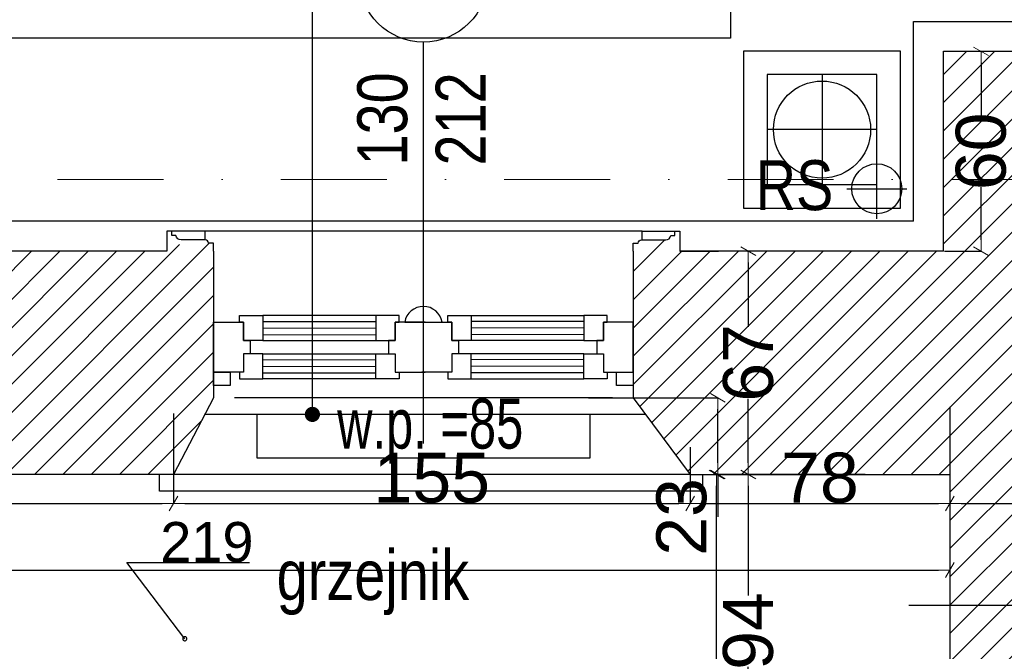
# Model space of a CAD drawing. Header units: millimetres. Extents: x 75543 to 124291, y -109148 to -86372.
# Tile 35 of 99: x 84774 to 87729, y -94836 to -92940. Entities that reach past the tile are written whole.
import ezdxf

# ---------------------------------------------------------------- set-up
doc = ezdxf.new("R2010")
doc.units = ezdxf.units.MM
doc.header["$MEASUREMENT"] = 0
doc.linetypes.add('Dot & Dashed', pattern=[670.277762, 317.5, -176.388889, 0, -176.388874])
for name, color, linetype in [('COKÓŁ', 7, 'Continuous'), ('detalokna', 7, 'Continuous'), ('DIM MALY', 7, 'Continuous'), ('Drawing & Figure', 7, 'Continuous'), ('nadproża_opis#2', 7, 'Continuous'), ('Nowe_00 ZMIANY', 7, 'Continuous'), ('Nowe_A-OKNA-OPIS', 7, 'Continuous'), ('Nowe_A_okno', 7, 'Continuous'), ('Nowe_Annotation - Text', 7, 'Continuous'), ('Nowe_GRZEJNIK', 7, 'Continuous'), ('opaska', 7, 'Continuous'), ('opisy inne', 7, 'Continuous'), ('OSIE', 7, 'Continuous'), ('PARAPET', 7, 'Continuous'), ('RURY SPUSTOWE', 7, 'Continuous'), ('SCIANY_KONSTR', 7, 'Continuous'), ('Structural - Bearing', 7, 'Continuous'), ('Structural - Grid', 7, 'Continuous')]:
    doc.layers.add(name, color=color, linetype=linetype)
doc.styles.add('STYL_AUTOMATYCZNY_1', font='arial.ttf')
doc.styles.add('STYL_AUTOMATYCZNY_11', font='arial.ttf', dxfattribs={"width": 0.8})
doc.styles.add('STYL_AUTOMATYCZNY_2', font='arial.ttf')
doc.styles.add('STYL_AUTOMATYCZNY_6', font='arial.ttf', dxfattribs={"width": 0.8})
doc.styles.add('STYL_AUTOMATYCZNY_7', font='arial.ttf', dxfattribs={"width": 0.7})
doc.dimstyles.new('STYL_AUTOMATYCZNY__2', dxfattribs={"dimtxt": 150, "dimasz": 34.231941, "dimexe": 0.18, "dimexo": 3, "dimgap": 0, "dimtad": 1, "dimdec": 0, "dimlfac": 0.1, "dimzin": 0, "dimdsep": 46, "dimtxsty": 'STYL_AUTOMATYCZNY_2', "dimblk": 'ARROWHEAD_2', "dimblk1": 'ARROWHEAD_2', "dimblk2": 'ARROWHEAD_2', "dimcen": 0.09, "dimclrd": 5, "dimclre": 5, "dimclrt": 1, "dimadec": 0, "dimazin": 0, "dimtfac": 1, "dimtdec": 4, "dimtmove": 0, "dimatfit": 3, "dimfxl": 0, "dimtolj": 1, "dimtzin": 0, "dimarcsym": 0})
doc.dimstyles.new('STYL_AUTOMATYCZNY__3', dxfattribs={"dimtxt": 150, "dimasz": 34.231941, "dimexe": 0.18, "dimexo": 3, "dimgap": 0, "dimtad": 1, "dimtih": 1, "dimtoh": 1, "dimdec": 0, "dimlfac": 0.1, "dimzin": 0, "dimdsep": 46, "dimtxsty": 'STYL_AUTOMATYCZNY_2', "dimblk": 'ARROWHEAD_2', "dimblk1": 'ARROWHEAD_2', "dimblk2": 'ARROWHEAD_2', "dimcen": 0.09, "dimclrd": 5, "dimclre": 5, "dimclrt": 1, "dimadec": 0, "dimazin": 0, "dimtfac": 1, "dimtdec": 4, "dimtmove": 0, "dimatfit": 3, "dimfxl": 0, "dimtolj": 1, "dimtzin": 0, "dimarcsym": 0})
doc.dimstyles.new('STYL_AUTOMATYCZNY__4', dxfattribs={"dimtxt": 150, "dimasz": 34.231941, "dimexe": 0.18, "dimexo": 3, "dimgap": 0, "dimtad": 1, "dimdec": 0, "dimlfac": 0.1, "dimzin": 0, "dimdsep": 46, "dimtxsty": 'STYL_AUTOMATYCZNY_2', "dimblk": 'ARROWHEAD_2', "dimblk1": 'ARROWHEAD_2', "dimblk2": 'ARROWHEAD_2', "dimcen": 0.09, "dimclrd": 5, "dimclre": 5, "dimclrt": 1, "dimadec": 0, "dimazin": 0, "dimtfac": 1, "dimtdec": 4, "dimtmove": 2, "dimatfit": 3, "dimfxl": 0, "dimtolj": 1, "dimtzin": 0, "dimarcsym": 0})
doc.dimstyles.new('STYL_AUTOMATYCZNY__8', dxfattribs={"dimtxt": 0.18, "dimasz": 91.2, "dimexe": 0.18, "dimexo": 0.0625, "dimgap": 0, "dimtad": 0, "dimtih": 1, "dimtoh": 1, "dimdec": 4, "dimzin": 0, "dimdsep": 46, "dimcen": 0.09, "dimadec": 0, "dimazin": 0, "dimtfac": 1, "dimtdec": 4, "dimtmove": 0, "dimatfit": 3, "dimldrblk": 'ARROWHEAD_11', "dimfxl": 0, "dimtolj": 1, "dimtzin": 0, "dimarcsym": 0})
pattern_1 = [(45, (0, 0), (-42.426407, 42.426407), [])]

# ---------------------------------------------------------------- blocks, each defined once
blk = doc.blocks.new('ARROWHEAD_2')
at = {"color": 0, "linetype": 'Continuous', "lineweight": 0}
for p, q in [((0, 0), (-1, 0)), ((-0.378, -0.655), (0.378, 0.655))]:
    blk.add_line(p, q, dxfattribs=at)
blk = doc.blocks.new('*D12')
at = {"layer": 'Defpoints', "color": 0}
for p in [(86866, -94305.2), (87314.6, -94305.2), (87325.3, -97546.5)]:
    blk.add_point(p, dxfattribs=at)
at = {"layer": 'DIM MALY', "color": 5, "lineweight": -2}
for p, q in [((87311.6, -94305.2), (86865.8, -94305.2)), ((86866, -97512.2), (86866, -94339.4)), ((87322.3, -97546.5), (86865.8, -97546.5))]:
    blk.add_line(p, q, dxfattribs=at)
at = {"layer": 'DIM MALY', "color": 5, "lineweight": -2, "xscale": 34.23194115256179, "yscale": 34.23194115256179, "zscale": 34.23194115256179}
for p, rotation in [((86866, -94305.2), 90), ((86866, -97546.5), 270)]:
    blk.add_blockref('ARROWHEAD_2', p, dxfattribs=dict(at, rotation=rotation))
at = {"layer": 'DIM MALY', "color": 1, "insert": (86761, -96205.1), "char_height": 150, "attachment_point": 5, "rotation": 90, "style": 'STYL_AUTOMATYCZNY_2'}
blk.add_mtext('\\A1;324', dxfattribs=at)
blk = doc.blocks.new('*D13')
at = {"layer": 'Defpoints', "color": 0}
for p in [(86478.8, -94075.2), (86869.7, -94075.2), (87314.6, -94305.2)]:
    blk.add_point(p, dxfattribs=at)
at = {"layer": 'DIM MALY', "color": 5, "lineweight": -2}
for p, q in [((86481.8, -94075.2), (86869.9, -94075.2)), ((86869.7, -94271), (86869.7, -94109.4)), ((87311.6, -94305.2), (86869.6, -94305.2)), ((86869.7, -94305.2), (86869.7, -94432.9))]:
    blk.add_line(p, q, dxfattribs=at)
at = {"layer": 'DIM MALY', "color": 5, "lineweight": -2, "xscale": 34.23194115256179, "yscale": 34.23194115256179, "zscale": 34.23194115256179}
for p, rotation in [((86869.7, -94075.2), 90), ((86869.7, -94305.2), 270)]:
    blk.add_blockref('ARROWHEAD_2', p, dxfattribs=dict(at, rotation=rotation))
at = {"layer": 'DIM MALY', "color": 1, "insert": (86761, -94432.9), "char_height": 150, "attachment_point": 5, "rotation": 90, "style": 'STYL_AUTOMATYCZNY_2'}
blk.add_mtext('\\A1;23', dxfattribs=at)
blk = doc.blocks.new('*D14')
at = {"layer": 'Defpoints', "color": 0}
for p in [(86961.9, -93635.2), (86961, -94305.2), (86961.9, -94305.2)]:
    blk.add_point(p, dxfattribs=at)
at = {"layer": 'DIM MALY', "color": 5, "lineweight": -2}
for p, q in [((86958.9, -93635.2), (86960.8, -93635.2)), ((86961, -93669.5), (86961, -93862.6)), ((86961, -94271), (86961, -94078.3)), ((86958.9, -94305.2), (86960.8, -94305.2))]:
    blk.add_line(p, q, dxfattribs=at)
at = {"layer": 'DIM MALY', "color": 5, "lineweight": -2, "xscale": 34.23194115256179, "yscale": 34.23194115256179, "zscale": 34.23194115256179}
for p, rotation in [((86961, -93635.2), 90), ((86961, -94305.2), 270)]:
    blk.add_blockref('ARROWHEAD_2', p, dxfattribs=dict(at, rotation=rotation))
at = {"layer": 'DIM MALY', "color": 1, "insert": (86961, -93970.5), "char_height": 150, "attachment_point": 5, "rotation": 90, "style": 'STYL_AUTOMATYCZNY_2'}
blk.add_mtext('\\A1;67', dxfattribs=at)
blk = doc.blocks.new('*D17')
at = {"layer": 'Defpoints', "color": 0}
for p in [(86961, -94305.2), (87102.8, -94305.2), (87307.7, -95245.4)]:
    blk.add_point(p, dxfattribs=at)
at = {"layer": 'DIM MALY', "color": 5, "lineweight": -2}
for p, q in [((87099.8, -94305.2), (86960.8, -94305.2)), ((86961, -94339.4), (86961, -94668.4)), ((86961, -95211.2), (86961, -94882.7)), ((87304.7, -95245.4), (86960.8, -95245.4))]:
    blk.add_line(p, q, dxfattribs=at)
at = {"layer": 'DIM MALY', "color": 5, "lineweight": -2, "xscale": 34.23194115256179, "yscale": 34.23194115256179, "zscale": 34.23194115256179}
for p, rotation in [((86961, -94305.2), 90), ((86961, -95245.4), 270)]:
    blk.add_blockref('ARROWHEAD_2', p, dxfattribs=dict(at, rotation=rotation))
at = {"layer": 'DIM MALY', "color": 1, "insert": (86961, -94775.5), "char_height": 150, "attachment_point": 5, "rotation": 90, "style": 'STYL_AUTOMATYCZNY_2'}
blk.add_mtext('\\A1;94', dxfattribs=at)
blk = doc.blocks.new('*D81')
at = {"layer": 'Defpoints', "color": 0}
for p in [(87547.3, -93035.2), (87547.3, -93635.2), (87659.7, -93635.2)]:
    blk.add_point(p, dxfattribs=at)
at = {"layer": 'DIM MALY', "color": 5, "lineweight": -2}
for p, q in [((87550.3, -93035.2), (87659.8, -93035.2)), ((87659.7, -93069.4), (87659.7, -93227.9)), ((87659.7, -93601), (87659.7, -93443.1)), ((87550.3, -93635.2), (87659.8, -93635.2))]:
    blk.add_line(p, q, dxfattribs=at)
at = {"layer": 'DIM MALY', "color": 5, "lineweight": -2, "xscale": 34.23194115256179, "yscale": 34.23194115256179, "zscale": 34.23194115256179}
for p, rotation in [((87659.7, -93035.2), 90), ((87659.7, -93635.2), 270)]:
    blk.add_blockref('ARROWHEAD_2', p, dxfattribs=dict(at, rotation=rotation))
at = {"layer": 'DIM MALY', "color": 1, "insert": (87659.7, -93335.5), "char_height": 150, "attachment_point": 5, "rotation": 90, "style": 'STYL_AUTOMATYCZNY_2'}
blk.add_mtext('\\A1;60', dxfattribs=at)
blk = doc.blocks.new('*D436')
at = {"layer": 'Defpoints', "color": 0}
for p in [(85236, -94119.8), (81526, -94220.7), (85236, -94392.6)]:
    blk.add_point(p, dxfattribs=at)
at = {"layer": 'DIM MALY', "color": 5, "lineweight": -2}
for p, q in [((85236, -94122.8), (85236, -94392.8)), ((81526, -94223.7), (81526, -94392.8)), ((81560.3, -94392.6), (85201.8, -94392.6))]:
    blk.add_line(p, q, dxfattribs=at)
at = {"layer": 'DIM MALY', "color": 5, "lineweight": -2, "xscale": 34.23194115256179, "yscale": 34.23194115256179, "zscale": 34.23194115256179, "rotation": 180}
blk.add_blockref('ARROWHEAD_2', (81526, -94392.6), dxfattribs=at)
at = {"layer": 'DIM MALY', "color": 5, "lineweight": -2, "xscale": 34.23194115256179, "yscale": 34.23194115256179, "zscale": 34.23194115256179}
blk.add_blockref('ARROWHEAD_2', (85236, -94392.6), dxfattribs=at)
at = {"layer": 'DIM MALY', "color": 1, "insert": (83380.6, -94316), "char_height": 150, "attachment_point": 5, "style": 'STYL_AUTOMATYCZNY_2'}
blk.add_mtext('\\A1;371', dxfattribs=at)
blk = doc.blocks.new('*D437')
at = {"layer": 'Defpoints', "color": 0}
for p in [(85236, -94220.7), (86786.7, -94220.7), (86786.7, -94392.6)]:
    blk.add_point(p, dxfattribs=at)
at = {"layer": 'DIM MALY', "color": 5, "lineweight": -2}
for p, q in [((85236, -94223.7), (85236, -94392.8)), ((86786.7, -94223.7), (86786.7, -94392.8)), ((85270.3, -94392.6), (86752.5, -94392.6))]:
    blk.add_line(p, q, dxfattribs=at)
at = {"layer": 'DIM MALY', "color": 5, "lineweight": -2, "xscale": 34.23194115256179, "yscale": 34.23194115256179, "zscale": 34.23194115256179, "rotation": 180}
blk.add_blockref('ARROWHEAD_2', (85236, -94392.6), dxfattribs=at)
at = {"layer": 'DIM MALY', "color": 5, "lineweight": -2, "xscale": 34.23194115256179, "yscale": 34.23194115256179, "zscale": 34.23194115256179}
blk.add_blockref('ARROWHEAD_2', (86786.7, -94392.6), dxfattribs=at)
at = {"layer": 'DIM MALY', "color": 1, "insert": (86011, -94316), "char_height": 150, "attachment_point": 5, "style": 'STYL_AUTOMATYCZNY_2'}
blk.add_mtext('\\A1;155', dxfattribs=at)
blk = doc.blocks.new('*D438')
at = {"layer": 'Defpoints', "color": 0}
for p in [(85236, -94220.7), (86786.7, -94220.7), (86786.7, -94392.6)]:
    blk.add_point(p, dxfattribs=at)
at = {"layer": 'DIM MALY', "color": 5, "lineweight": -2}
for p, q in [((85236, -94223.7), (85236, -94392.8)), ((86786.7, -94223.7), (86786.7, -94392.8)), ((85270.3, -94392.6), (86752.5, -94392.6))]:
    blk.add_line(p, q, dxfattribs=at)
at = {"layer": 'DIM MALY', "color": 5, "lineweight": -2, "xscale": 34.23194115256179, "yscale": 34.23194115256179, "zscale": 34.23194115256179, "rotation": 180}
blk.add_blockref('ARROWHEAD_2', (85236, -94392.6), dxfattribs=at)
at = {"layer": 'DIM MALY', "color": 5, "lineweight": -2, "xscale": 34.23194115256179, "yscale": 34.23194115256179, "zscale": 34.23194115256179}
blk.add_blockref('ARROWHEAD_2', (86786.7, -94392.6), dxfattribs=at)
at = {"layer": 'DIM MALY', "color": 1, "insert": (86011, -94316), "char_height": 150, "attachment_point": 5, "style": 'STYL_AUTOMATYCZNY_2'}
blk.add_mtext('\\A1;155', dxfattribs=at)
blk = doc.blocks.new('*D439')
at = {"layer": 'Defpoints', "color": 0}
for p in [(87566, -94099.8), (86786.7, -94220.7), (87566, -94392.6)]:
    blk.add_point(p, dxfattribs=at)
at = {"layer": 'DIM MALY', "color": 5, "lineweight": -2}
for p, q in [((87566, -94102.8), (87566, -94392.8)), ((86786.7, -94223.7), (86786.7, -94392.8)), ((86821, -94392.6), (87531.8, -94392.6))]:
    blk.add_line(p, q, dxfattribs=at)
at = {"layer": 'DIM MALY', "color": 5, "lineweight": -2, "xscale": 34.23194115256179, "yscale": 34.23194115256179, "zscale": 34.23194115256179, "rotation": 180}
blk.add_blockref('ARROWHEAD_2', (86786.7, -94392.6), dxfattribs=at)
at = {"layer": 'DIM MALY', "color": 5, "lineweight": -2, "xscale": 34.23194115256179, "yscale": 34.23194115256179, "zscale": 34.23194115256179}
blk.add_blockref('ARROWHEAD_2', (87566, -94392.6), dxfattribs=at)
at = {"layer": 'DIM MALY', "color": 1, "insert": (87176.1, -94316), "char_height": 150, "attachment_point": 5, "style": 'STYL_AUTOMATYCZNY_2'}
blk.add_mtext('\\A1;78', dxfattribs=at)
blk = doc.blocks.new('*D440')
at = {"layer": 'Defpoints', "color": 0}
for p in [(85236, -94220.7), (86786.7, -94220.7), (86786.7, -94392.6)]:
    blk.add_point(p, dxfattribs=at)
at = {"layer": 'DIM MALY', "color": 5, "lineweight": -2}
for p, q in [((85236, -94223.7), (85236, -94392.8)), ((86786.7, -94223.7), (86786.7, -94392.8)), ((85270.3, -94392.6), (86752.5, -94392.6))]:
    blk.add_line(p, q, dxfattribs=at)
at = {"layer": 'DIM MALY', "color": 5, "lineweight": -2, "xscale": 34.23194115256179, "yscale": 34.23194115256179, "zscale": 34.23194115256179, "rotation": 180}
blk.add_blockref('ARROWHEAD_2', (85236, -94392.6), dxfattribs=at)
at = {"layer": 'DIM MALY', "color": 5, "lineweight": -2, "xscale": 34.23194115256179, "yscale": 34.23194115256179, "zscale": 34.23194115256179}
blk.add_blockref('ARROWHEAD_2', (86786.7, -94392.6), dxfattribs=at)
at = {"layer": 'DIM MALY', "color": 1, "insert": (86011, -94316), "char_height": 150, "attachment_point": 5, "style": 'STYL_AUTOMATYCZNY_2'}
blk.add_mtext('\\A1;155', dxfattribs=at)
blk = doc.blocks.new('*D441')
at = {"layer": 'Defpoints', "color": 0}
for p in [(87566, -94099.8), (86786.7, -94220.7), (87566, -94392.6)]:
    blk.add_point(p, dxfattribs=at)
at = {"layer": 'DIM MALY', "color": 5, "lineweight": -2}
for p, q in [((87566, -94102.8), (87566, -94392.8)), ((86786.7, -94223.7), (86786.7, -94392.8)), ((86821, -94392.6), (87531.8, -94392.6))]:
    blk.add_line(p, q, dxfattribs=at)
at = {"layer": 'DIM MALY', "color": 5, "lineweight": -2, "xscale": 34.23194115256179, "yscale": 34.23194115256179, "zscale": 34.23194115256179, "rotation": 180}
blk.add_blockref('ARROWHEAD_2', (86786.7, -94392.6), dxfattribs=at)
at = {"layer": 'DIM MALY', "color": 5, "lineweight": -2, "xscale": 34.23194115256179, "yscale": 34.23194115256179, "zscale": 34.23194115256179}
blk.add_blockref('ARROWHEAD_2', (87566, -94392.6), dxfattribs=at)
at = {"layer": 'DIM MALY', "color": 1, "insert": (87176.1, -94316), "char_height": 150, "attachment_point": 5, "style": 'STYL_AUTOMATYCZNY_2'}
blk.add_mtext('\\A1;78', dxfattribs=at)
blk = doc.blocks.new('*D442')
at = {"layer": 'Defpoints', "color": 0}
for p in [(87566, -94099.8), (88287.3, -94344.8), (88287.3, -94392.6)]:
    blk.add_point(p, dxfattribs=at)
at = {"layer": 'DIM MALY', "color": 5, "lineweight": -2}
for p, q in [((87566, -94102.8), (87566, -94392.8)), ((88287.3, -94347.8), (88287.3, -94392.8)), ((87600.3, -94392.6), (88253, -94392.6))]:
    blk.add_line(p, q, dxfattribs=at)
at = {"layer": 'DIM MALY', "color": 5, "lineweight": -2, "xscale": 34.23194115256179, "yscale": 34.23194115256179, "zscale": 34.23194115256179, "rotation": 180}
blk.add_blockref('ARROWHEAD_2', (87566, -94392.6), dxfattribs=at)
at = {"layer": 'DIM MALY', "color": 5, "lineweight": -2, "xscale": 34.23194115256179, "yscale": 34.23194115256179, "zscale": 34.23194115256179}
blk.add_blockref('ARROWHEAD_2', (88287.3, -94392.6), dxfattribs=at)
at = {"layer": 'DIM MALY', "color": 1, "insert": (87926.4, -94317.3), "char_height": 150, "attachment_point": 5, "style": 'STYL_AUTOMATYCZNY_2'}
blk.add_mtext('\\A1;72', dxfattribs=at)
blk = doc.blocks.new('*D443')
at = {"layer": 'Defpoints', "color": 0}
for p in [(85236, -94220.7), (86786.7, -94220.7), (86786.7, -94392.6)]:
    blk.add_point(p, dxfattribs=at)
at = {"layer": 'DIM MALY', "color": 5, "lineweight": -2}
for p, q in [((85236, -94223.7), (85236, -94392.8)), ((86786.7, -94223.7), (86786.7, -94392.8)), ((85270.3, -94392.6), (86752.5, -94392.6))]:
    blk.add_line(p, q, dxfattribs=at)
at = {"layer": 'DIM MALY', "color": 5, "lineweight": -2, "xscale": 34.23194115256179, "yscale": 34.23194115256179, "zscale": 34.23194115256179, "rotation": 180}
blk.add_blockref('ARROWHEAD_2', (85236, -94392.6), dxfattribs=at)
at = {"layer": 'DIM MALY', "color": 5, "lineweight": -2, "xscale": 34.23194115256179, "yscale": 34.23194115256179, "zscale": 34.23194115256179}
blk.add_blockref('ARROWHEAD_2', (86786.7, -94392.6), dxfattribs=at)
at = {"layer": 'DIM MALY', "color": 1, "insert": (86011, -94316), "char_height": 150, "attachment_point": 5, "style": 'STYL_AUTOMATYCZNY_2'}
blk.add_mtext('\\A1;155', dxfattribs=at)
blk = doc.blocks.new('*D444')
at = {"layer": 'Defpoints', "color": 0}
for p in [(87566, -94099.8), (86786.7, -94220.7), (87566, -94392.6)]:
    blk.add_point(p, dxfattribs=at)
at = {"layer": 'DIM MALY', "color": 5, "lineweight": -2}
for p, q in [((87566, -94102.8), (87566, -94392.8)), ((86786.7, -94223.7), (86786.7, -94392.8)), ((86821, -94392.6), (87531.8, -94392.6))]:
    blk.add_line(p, q, dxfattribs=at)
at = {"layer": 'DIM MALY', "color": 5, "lineweight": -2, "xscale": 34.23194115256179, "yscale": 34.23194115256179, "zscale": 34.23194115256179, "rotation": 180}
blk.add_blockref('ARROWHEAD_2', (86786.7, -94392.6), dxfattribs=at)
at = {"layer": 'DIM MALY', "color": 5, "lineweight": -2, "xscale": 34.23194115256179, "yscale": 34.23194115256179, "zscale": 34.23194115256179}
blk.add_blockref('ARROWHEAD_2', (87566, -94392.6), dxfattribs=at)
at = {"layer": 'DIM MALY', "color": 1, "insert": (87176.1, -94316), "char_height": 150, "attachment_point": 5, "style": 'STYL_AUTOMATYCZNY_2'}
blk.add_mtext('\\A1;78', dxfattribs=at)
blk = doc.blocks.new('*D445')
at = {"layer": 'Defpoints', "color": 0}
for p in [(87566, -94099.8), (88287.3, -94344.8), (88287.3, -94392.6)]:
    blk.add_point(p, dxfattribs=at)
at = {"layer": 'DIM MALY', "color": 5, "lineweight": -2}
for p, q in [((87566, -94102.8), (87566, -94392.8)), ((88287.3, -94347.8), (88287.3, -94392.8)), ((87600.3, -94392.6), (88253, -94392.6))]:
    blk.add_line(p, q, dxfattribs=at)
at = {"layer": 'DIM MALY', "color": 5, "lineweight": -2, "xscale": 34.23194115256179, "yscale": 34.23194115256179, "zscale": 34.23194115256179, "rotation": 180}
blk.add_blockref('ARROWHEAD_2', (87566, -94392.6), dxfattribs=at)
at = {"layer": 'DIM MALY', "color": 5, "lineweight": -2, "xscale": 34.23194115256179, "yscale": 34.23194115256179, "zscale": 34.23194115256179}
blk.add_blockref('ARROWHEAD_2', (88287.3, -94392.6), dxfattribs=at)
at = {"layer": 'DIM MALY', "color": 1, "insert": (87926.4, -94317.3), "char_height": 150, "attachment_point": 5, "style": 'STYL_AUTOMATYCZNY_2'}
blk.add_mtext('\\A1;72', dxfattribs=at)
blk = doc.blocks.new('*D447')
at = {"layer": 'Defpoints', "color": 0}
for p in [(85236, -94220.7), (86786.7, -94220.7), (86786.7, -94392.6)]:
    blk.add_point(p, dxfattribs=at)
at = {"layer": 'DIM MALY', "color": 5, "lineweight": -2}
for p, q in [((85236, -94223.7), (85236, -94392.8)), ((86786.7, -94223.7), (86786.7, -94392.8)), ((85270.3, -94392.6), (86752.5, -94392.6))]:
    blk.add_line(p, q, dxfattribs=at)
at = {"layer": 'DIM MALY', "color": 5, "lineweight": -2, "xscale": 34.23194115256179, "yscale": 34.23194115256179, "zscale": 34.23194115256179, "rotation": 180}
blk.add_blockref('ARROWHEAD_2', (85236, -94392.6), dxfattribs=at)
at = {"layer": 'DIM MALY', "color": 5, "lineweight": -2, "xscale": 34.23194115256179, "yscale": 34.23194115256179, "zscale": 34.23194115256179}
blk.add_blockref('ARROWHEAD_2', (86786.7, -94392.6), dxfattribs=at)
at = {"layer": 'DIM MALY', "color": 1, "insert": (86011, -94316), "char_height": 150, "attachment_point": 5, "style": 'STYL_AUTOMATYCZNY_2'}
blk.add_mtext('\\A1;155', dxfattribs=at)
blk = doc.blocks.new('*D448')
at = {"layer": 'Defpoints', "color": 0}
for p in [(87566, -94099.8), (86786.7, -94220.7), (87566, -94392.6)]:
    blk.add_point(p, dxfattribs=at)
at = {"layer": 'DIM MALY', "color": 5, "lineweight": -2}
for p, q in [((87566, -94102.8), (87566, -94392.8)), ((86786.7, -94223.7), (86786.7, -94392.8)), ((86821, -94392.6), (87531.8, -94392.6))]:
    blk.add_line(p, q, dxfattribs=at)
at = {"layer": 'DIM MALY', "color": 5, "lineweight": -2, "xscale": 34.23194115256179, "yscale": 34.23194115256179, "zscale": 34.23194115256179, "rotation": 180}
blk.add_blockref('ARROWHEAD_2', (86786.7, -94392.6), dxfattribs=at)
at = {"layer": 'DIM MALY', "color": 5, "lineweight": -2, "xscale": 34.23194115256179, "yscale": 34.23194115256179, "zscale": 34.23194115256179}
blk.add_blockref('ARROWHEAD_2', (87566, -94392.6), dxfattribs=at)
at = {"layer": 'DIM MALY', "color": 1, "insert": (87176.1, -94316), "char_height": 150, "attachment_point": 5, "style": 'STYL_AUTOMATYCZNY_2'}
blk.add_mtext('\\A1;78', dxfattribs=at)
blk = doc.blocks.new('*D449')
at = {"layer": 'Defpoints', "color": 0}
for p in [(87566, -94099.8), (88287.3, -94344.8), (88287.3, -94392.6)]:
    blk.add_point(p, dxfattribs=at)
at = {"layer": 'DIM MALY', "color": 5, "lineweight": -2}
for p, q in [((87566, -94102.8), (87566, -94392.8)), ((88287.3, -94347.8), (88287.3, -94392.8)), ((87600.3, -94392.6), (88253, -94392.6))]:
    blk.add_line(p, q, dxfattribs=at)
at = {"layer": 'DIM MALY', "color": 5, "lineweight": -2, "xscale": 34.23194115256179, "yscale": 34.23194115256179, "zscale": 34.23194115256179, "rotation": 180}
blk.add_blockref('ARROWHEAD_2', (87566, -94392.6), dxfattribs=at)
at = {"layer": 'DIM MALY', "color": 5, "lineweight": -2, "xscale": 34.23194115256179, "yscale": 34.23194115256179, "zscale": 34.23194115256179}
blk.add_blockref('ARROWHEAD_2', (88287.3, -94392.6), dxfattribs=at)
at = {"layer": 'DIM MALY', "color": 1, "insert": (87926.4, -94317.3), "char_height": 150, "attachment_point": 5, "style": 'STYL_AUTOMATYCZNY_2'}
blk.add_mtext('\\A1;72', dxfattribs=at)
blk = doc.blocks.new('*D452')
at = {"layer": 'Defpoints', "color": 0}
for p in [(85236, -94220.7), (86786.7, -94220.7), (86786.7, -94392.6)]:
    blk.add_point(p, dxfattribs=at)
at = {"layer": 'DIM MALY', "color": 5, "lineweight": -2}
for p, q in [((85236, -94223.7), (85236, -94392.8)), ((86786.7, -94223.7), (86786.7, -94392.8)), ((85270.3, -94392.6), (86752.5, -94392.6))]:
    blk.add_line(p, q, dxfattribs=at)
at = {"layer": 'DIM MALY', "color": 5, "lineweight": -2, "xscale": 34.23194115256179, "yscale": 34.23194115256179, "zscale": 34.23194115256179, "rotation": 180}
blk.add_blockref('ARROWHEAD_2', (85236, -94392.6), dxfattribs=at)
at = {"layer": 'DIM MALY', "color": 5, "lineweight": -2, "xscale": 34.23194115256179, "yscale": 34.23194115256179, "zscale": 34.23194115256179}
blk.add_blockref('ARROWHEAD_2', (86786.7, -94392.6), dxfattribs=at)
at = {"layer": 'DIM MALY', "color": 1, "insert": (86011, -94316), "char_height": 150, "attachment_point": 5, "style": 'STYL_AUTOMATYCZNY_2'}
blk.add_mtext('\\A1;155', dxfattribs=at)
blk = doc.blocks.new('*D453')
at = {"layer": 'Defpoints', "color": 0}
for p in [(87566, -94099.8), (86786.7, -94220.7), (87566, -94392.6)]:
    blk.add_point(p, dxfattribs=at)
at = {"layer": 'DIM MALY', "color": 5, "lineweight": -2}
for p, q in [((87566, -94102.8), (87566, -94392.8)), ((86786.7, -94223.7), (86786.7, -94392.8)), ((86821, -94392.6), (87531.8, -94392.6))]:
    blk.add_line(p, q, dxfattribs=at)
at = {"layer": 'DIM MALY', "color": 5, "lineweight": -2, "xscale": 34.23194115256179, "yscale": 34.23194115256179, "zscale": 34.23194115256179, "rotation": 180}
blk.add_blockref('ARROWHEAD_2', (86786.7, -94392.6), dxfattribs=at)
at = {"layer": 'DIM MALY', "color": 5, "lineweight": -2, "xscale": 34.23194115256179, "yscale": 34.23194115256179, "zscale": 34.23194115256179}
blk.add_blockref('ARROWHEAD_2', (87566, -94392.6), dxfattribs=at)
at = {"layer": 'DIM MALY', "color": 1, "insert": (87176.1, -94316), "char_height": 150, "attachment_point": 5, "style": 'STYL_AUTOMATYCZNY_2'}
blk.add_mtext('\\A1;78', dxfattribs=at)
blk = doc.blocks.new('*D454')
at = {"layer": 'Defpoints', "color": 0}
for p in [(87566, -94099.8), (88287.3, -94344.8), (88287.3, -94392.6)]:
    blk.add_point(p, dxfattribs=at)
at = {"layer": 'DIM MALY', "color": 5, "lineweight": -2}
for p, q in [((87566, -94102.8), (87566, -94392.8)), ((88287.3, -94347.8), (88287.3, -94392.8)), ((87600.3, -94392.6), (88253, -94392.6))]:
    blk.add_line(p, q, dxfattribs=at)
at = {"layer": 'DIM MALY', "color": 5, "lineweight": -2, "xscale": 34.23194115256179, "yscale": 34.23194115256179, "zscale": 34.23194115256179, "rotation": 180}
blk.add_blockref('ARROWHEAD_2', (87566, -94392.6), dxfattribs=at)
at = {"layer": 'DIM MALY', "color": 5, "lineweight": -2, "xscale": 34.23194115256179, "yscale": 34.23194115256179, "zscale": 34.23194115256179}
blk.add_blockref('ARROWHEAD_2', (88287.3, -94392.6), dxfattribs=at)
at = {"layer": 'DIM MALY', "color": 1, "insert": (87926.4, -94317.3), "char_height": 150, "attachment_point": 5, "style": 'STYL_AUTOMATYCZNY_2'}
blk.add_mtext('\\A1;72', dxfattribs=at)
blk = doc.blocks.new('*D487')
at = {"layer": 'Defpoints', "color": 0}
for p in [(81526, -94145.2), (87566, -94145.2), (87566, -94592.6)]:
    blk.add_point(p, dxfattribs=at)
at = {"layer": 'DIM MALY', "color": 5, "lineweight": -2}
for p, q in [((81526, -94148.2), (81526, -94592.8)), ((87566, -94148.2), (87566, -94592.8)), ((81560.3, -94592.6), (87531.8, -94592.6))]:
    blk.add_line(p, q, dxfattribs=at)
at = {"layer": 'DIM MALY', "color": 5, "lineweight": -2, "xscale": 34.23194115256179, "yscale": 34.23194115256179, "zscale": 34.23194115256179, "rotation": 180}
blk.add_blockref('ARROWHEAD_2', (81526, -94592.6), dxfattribs=at)
at = {"layer": 'DIM MALY', "color": 5, "lineweight": -2, "xscale": 34.23194115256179, "yscale": 34.23194115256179, "zscale": 34.23194115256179}
blk.add_blockref('ARROWHEAD_2', (87566, -94592.6), dxfattribs=at)
at = {"layer": 'DIM MALY', "color": 1, "insert": (84545.6, -94516), "char_height": 150, "attachment_point": 5, "style": 'STYL_AUTOMATYCZNY_2'}
blk.add_mtext('\\A1;604', dxfattribs=at)
blk = doc.blocks.new('*D991')
at = {"layer": 'Defpoints', "color": 0}
for p in [(81191, -89541.9), (87897.3, -89541.9), (87897.3, -107560.1)]:
    blk.add_point(p, dxfattribs=at)
at = {"layer": 'DIM MALY', "color": 5, "lineweight": -2}
for p, q in [((81191, -89544.9), (81191, -107560.3)), ((87897.3, -89544.9), (87897.3, -107560.3)), ((81225.3, -107560.1), (87863, -107560.1))]:
    blk.add_line(p, q, dxfattribs=at)
at = {"layer": 'DIM MALY', "color": 5, "lineweight": -2, "xscale": 34.23194115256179, "yscale": 34.23194115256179, "zscale": 34.23194115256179, "rotation": 180}
blk.add_blockref('ARROWHEAD_2', (81191, -107560.1), dxfattribs=at)
at = {"layer": 'DIM MALY', "color": 5, "lineweight": -2, "xscale": 34.23194115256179, "yscale": 34.23194115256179, "zscale": 34.23194115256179}
blk.add_blockref('ARROWHEAD_2', (87897.3, -107560.1), dxfattribs=at)
at = {"layer": 'DIM MALY', "color": 1, "insert": (84543.8, -107483.6), "char_height": 150, "attachment_point": 5, "style": 'STYL_AUTOMATYCZNY_2'}
blk.add_mtext('\\A1;671', dxfattribs=at)
blk = doc.blocks.new('*D1074')
at = {"layer": 'Defpoints', "color": 0}
for p in [(86478.8, -94075.2), (86869.7, -94075.2), (87314.6, -94305.2)]:
    blk.add_point(p, dxfattribs=at)
at = {"layer": 'DIM MALY', "color": 5, "lineweight": -2}
for p, q in [((86481.8, -94075.2), (86869.9, -94075.2)), ((86869.7, -94271), (86869.7, -94109.4)), ((87311.6, -94305.2), (86869.6, -94305.2)), ((86869.7, -94305.2), (86869.7, -94432.9))]:
    blk.add_line(p, q, dxfattribs=at)
at = {"layer": 'DIM MALY', "color": 5, "lineweight": -2, "xscale": 34.23194115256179, "yscale": 34.23194115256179, "zscale": 34.23194115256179}
for p, rotation in [((86869.7, -94075.2), 90), ((86869.7, -94305.2), 270)]:
    blk.add_blockref('ARROWHEAD_2', p, dxfattribs=dict(at, rotation=rotation))
at = {"layer": 'DIM MALY', "color": 1, "insert": (86761, -94432.9), "char_height": 150, "attachment_point": 5, "rotation": 90, "style": 'STYL_AUTOMATYCZNY_2'}
blk.add_mtext('\\A1;23', dxfattribs=at)
blk = doc.blocks.new('*D1075')
at = {"layer": 'Defpoints', "color": 0}
for p in [(86478.8, -94075.2), (86869.7, -94075.2), (87314.6, -94305.2)]:
    blk.add_point(p, dxfattribs=at)
at = {"layer": 'DIM MALY', "color": 5, "lineweight": -2}
for p, q in [((86481.8, -94075.2), (86869.9, -94075.2)), ((86869.7, -94271), (86869.7, -94109.4)), ((87311.6, -94305.2), (86869.6, -94305.2)), ((86869.7, -94305.2), (86869.7, -94432.9))]:
    blk.add_line(p, q, dxfattribs=at)
at = {"layer": 'DIM MALY', "color": 5, "lineweight": -2, "xscale": 34.23194115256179, "yscale": 34.23194115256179, "zscale": 34.23194115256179}
for p, rotation in [((86869.7, -94075.2), 90), ((86869.7, -94305.2), 270)]:
    blk.add_blockref('ARROWHEAD_2', p, dxfattribs=dict(at, rotation=rotation))
at = {"layer": 'DIM MALY', "color": 1, "insert": (86761, -94432.9), "char_height": 150, "attachment_point": 5, "rotation": 90, "style": 'STYL_AUTOMATYCZNY_2'}
blk.add_mtext('\\A1;23', dxfattribs=at)
blk = doc.blocks.new('ARROWHEAD_11')
at = {"color": 0, "linetype": 'Continuous', "lineweight": 0}
blk.add_line((0, 0), (-1, 0), dxfattribs=at)
at = {"color": 0, "linetype": 'Continuous', "lineweight": 0, "const_width": 0.25, "flags": 128}
blk.add_lwpolyline([(-0.125, 0, 1), (0.125, 0, 1)], format="xyb", close=True, dxfattribs=at)

msp = doc.modelspace()

# ---------------------------------------------------------------- hatches: boundary and pattern name
at = {"layer": 'Drawing & Figure'}
h = msp.add_hatch(dxfattribs=at)
h.set_pattern_fill('Common_Brick_0003', color=256, style=0, pattern_type=2)
h.set_pattern_definition(pattern_1)
h.paths.add_polyline_path([(86616, -93611.2), (86616, -93635.2), (86616, -93875.2), (86616, -94075.2), (86786.7, -94305.2), (87566, -94305.2), (87566, -94697.6), (87566, -95245.2), (88287.3, -95285.2), (88287.3, -94697.6), (88287.3, -93805.2), (90297.3, -93805.2), (90396.5, -93515.2), (90396.5, -93511.5), (90396.5, -93471.5), (90396.4, -93321.5), (90396.5, -93321.5), (90396.5, -93245.2), (90166.9, -93180.2), (90166.9, -93129.8), (90154.3, -93129.8, 0.270785), (90108.6, -93078.7), (90097.9, -93074.5, -0.334097), (90077.3, -93045.5), (90067.3, -93045.5), (90067.3, -93035.2), (87547.3, -93035.2), (87547.3, -93635.2), (86871.6, -93635.2), (86756, -93635.2), (86756, -93575.2), (86741, -93575.2), (86741, -93588.2), (86729, -93588.2, -0.371445), (86713.2, -93601.2), (86640.8, -93601.2, 0.436052), (86631, -93611.2)])
h = msp.add_hatch(dxfattribs=at)
h.set_pattern_fill('Common_Brick_0003', color=256, style=0, pattern_type=2)
h.set_pattern_definition(pattern_1)
h.paths.add_polyline_path([(80796, -95100.2), (80809, -95100.2), (80809, -95112.2, -0.371445), (80822, -95128.1), (80822, -95200.5, 0.436052), (80832, -95210.2), (80832, -95225.2), (80856, -95225.2), (81086, -95225.2), (81286, -95225.2), (81526, -95105.2), (81526, -94305.2), (81537.9, -94305.2), (85236, -94305.2), (85356, -94075.2), (85356, -93635.2), (85356, -93611.2), (85341, -93611.2, 0.436052), (85331.3, -93601.2), (85329.8, -93601.2), (85329.8, -93601.4), (85147.3, -93635.2), (85100.5, -93635.2), (83956, -93635.2), (83816, -93635.2), (83816, -93815.2), (82476.1, -93815.2), (82476.1, -93635.2), (82336, -93635.2), (80856, -93635.2), (80856, -95085.2), (80796, -95085.2)])

# ---------------------------------------------------------------- linework, layer by layer
at = {"layer": 'COKÓŁ'}
for p, q in [((87457.3, -93545.2), (87457.3, -92945.2)), ((87457.3, -92945.2), (101066.3, -92945.2)), ((87457.3, -93545.2), (80766, -93545.2))]:
    msp.add_line(p, q, dxfattribs=at)
at = {"layer": 'detalokna'}
for p, q in [((85329.8, -93575.2), (85231, -93575.2)), ((86642.3, -93575.1), (86741, -93575.1)), ((86553.2, -94075.2), (85418.9, -94075.2)), ((86653.1, -94125.2), (85330, -94125.2)), ((86786.7, -94305.2), (85236, -94305.2))]:
    msp.add_line(p, q, dxfattribs=at)
for points in [[(86642.3, -93601.2), (86642.3, -93575.1), (85329.8, -93575.2), (85329.8, -93601.4)], [(86823.9, -94305.2), (86823.9, -94355.2), (85193.6, -94355.2), (85193.6, -94305.2)]]:
    msp.add_lwpolyline(points, dxfattribs=at)
at = {"layer": 'DIM MALY'}
msp.add_line((87442.7, -94697.6), (88403.8, -94697.6), dxfattribs=at)
at = {"layer": 'nadproża_opis#2'}
for p, q in [((85269.7, -94798.8), (85096.4, -94569.7)), ((85096.4, -94569.7), (85146.4, -94569.7)), ((85146.4, -94569.7), (85463.8, -94569.7))]:
    msp.add_line(p, q, dxfattribs=at)
msp.add_lwpolyline([(85265.9, -94793.8, 1), (85273.4, -94803.8, 1)], format="xyb", close=True, dxfattribs=at)
at = {"layer": 'Nowe_A-OKNA-OPIS'}
msp.add_line((85986, -94212.5), (85986, -93007.4), dxfattribs=at)
msp.add_circle((85986, -92814.4), 193, dxfattribs=at)
at = {"layer": 'Nowe_A_okno'}
msp.add_lwpolyline([(85929.8, -93848.5), (86042.2, -93848.5, 0.845314)], format="xyb", close=True, dxfattribs=at)
for points in [[(85356.1, -93998.5), (85356, -93848.5), (85446, -93848.4), (85446, -93903.4), (85466, -93903.4), (85466.1, -93943.4), (85446.1, -93943.4), (85446.1, -93998.4)], [(85504.2, -93828.4), (85504.2, -93903.4), (85446, -93903.4), (85446, -93848.4), (85434.2, -93848.4), (85434.2, -93828.4)], [(85842.8, -93828.5), (85842.8, -93903.4), (85901, -93903.5), (85901, -93848.5), (85912.8, -93848.5), (85912.8, -93828.5)], [(86129.2, -93828.4), (86129.2, -93903.4), (86071, -93903.5), (86071, -93848.5), (86059.2, -93848.5), (86059.2, -93828.5)], [(86467.8, -93828.4), (86467.8, -93903.4), (86526, -93903.4), (86526, -93848.4), (86537.8, -93848.4), (86537.8, -93828.4)], [(86616, -93998.5), (86616, -93848.5), (86526, -93848.4), (86526, -93903.4), (86506, -93903.4), (86506, -93943.4), (86526, -93943.4), (86526, -93998.4)], [(85504.3, -94018.4), (85504.2, -93943.4), (85446.1, -93943.4), (85446.1, -93998.4), (85434.3, -93998.4), (85434.3, -94018.4)], [(85842.8, -94018.4), (85842.8, -93943.4), (85901, -93943.5), (85901, -93998.5), (85912.8, -93998.5), (85912.8, -94018.5)], [(86129.3, -94018.4), (86129.3, -93943.4), (86071.1, -93943.5), (86071.1, -93998.4), (86059.3, -93998.5), (86059.3, -94018.5)], [(86467.8, -94018.4), (86467.8, -93943.4), (86526, -93943.4), (86526, -93998.4), (86537.8, -93998.4), (86537.8, -94018.4)], [(85406.1, -93998.5), (85406.1, -94038.5), (85356.1, -94038.5), (85356.1, -93998.5)], [(86616, -93998.5), (86616, -94038.5), (86566, -94038.4), (86566, -93998.4)]]:
    msp.add_lwpolyline(points, close=True, dxfattribs=at)
for points in [[(85842.8, -93828.5), (85504.2, -93828.4)], [(85504.2, -93845.9), (85842.8, -93845.8)], [(85991, -93848.5), (85901, -93848.5), (85901, -93903.5), (85881, -93903.5), (85881, -93943.5), (85901, -93943.5), (85901, -93998.5), (85991, -93998.5), (85991, -93998.5)], [(85981, -93848.5), (86071, -93848.5), (86071, -93903.5), (86091, -93903.4), (86091.1, -93943.4), (86071.1, -93943.5), (86071.1, -93998.4), (85981.1, -93998.5), (85981.1, -93998.4)], [(86129.2, -93828.5), (86467.8, -93828.4)], [(86467.8, -93845.9), (86129.2, -93845.8)], [(85504.2, -93865.9), (85842.8, -93865.8)], [(86467.8, -93865.9), (86129.2, -93865.8)], [(85504.2, -93885.9), (85842.8, -93885.8)], [(85504.2, -93903.4), (85842.8, -93903.4)], [(86467.8, -93885.9), (86129.2, -93885.8)], [(86467.8, -93903.4), (86129.2, -93903.4)], [(85504.2, -93943.4), (85842.8, -93943.4)], [(85504.3, -93960.9), (85842.8, -93960.8)], [(86467.8, -93943.4), (86129.3, -93943.4)], [(86467.8, -93960.9), (86129.3, -93960.8)], [(85504.3, -93980.9), (85842.8, -93980.8)], [(86467.8, -93980.9), (86129.3, -93980.8)], [(85504.3, -94000.9), (85842.8, -94000.8)], [(85842.8, -94018.4), (85504.3, -94018.4)], [(86467.8, -94000.9), (86129.3, -94000.8)], [(86129.3, -94018.4), (86467.8, -94018.4)]]:
    msp.add_lwpolyline(points, dxfattribs=at)
at = {"layer": 'Nowe_GRZEJNIK'}
msp.add_lwpolyline([(85486, -94255.2), (86486, -94255.2), (86486, -94125.2), (85486, -94125.2)], close=True, dxfattribs=at)
at = {"layer": 'opaska'}
msp.add_lwpolyline([(90903.9, -92395.2), (86907.3, -92395.2), (86907.3, -92995.2), (80216, -92995.2), (80216, -95790.1)], dxfattribs=at)
for points in [[(87417.8, -93034.7), (86946.7, -93034.7), (86946.7, -93505.8), (87417.8, -93505.8)], [(87347.3, -93105.2), (87017.3, -93105.2), (87017.3, -93435.2), (87347.3, -93435.2)]]:
    msp.add_lwpolyline(points, close=True, dxfattribs=at)
msp.add_circle((87182.3, -93270.2), 145.8, dxfattribs=at)
at = {"layer": 'OSIE'}
for p, q in [((87182.3, -93105.2), (87182.3, -93435.2)), ((87347.3, -93270.2), (87017.3, -93270.2)), ((87346.7, -93537.6), (87346.7, -93357.6)), ((87256.7, -93447.6), (87436.7, -93447.6))]:
    msp.add_line(p, q, dxfattribs=at)
at = {"layer": 'RURY SPUSTOWE'}
msp.add_circle((87346.7, -93447.6), 75, dxfattribs=at)
at = {"layer": 'SCIANY_KONSTR'}
for p, q in [((85356, -93635.2), (85356, -94075.2)), ((86616, -93635.2), (86616, -93875.2)), ((85356, -93875.2), (85356, -94075.2)), ((86616, -93875.2), (86616, -94075.2)), ((86616, -93875.2), (86616, -94075.2)), ((86616, -93875.2), (86616, -94075.2)), ((86616, -93875.2), (86616, -94075.2))]:
    msp.add_line(p, q, dxfattribs=at)
at = {"layer": 'Structural - Bearing'}
for p, q in [((87547.3, -93035.2), (90067.3, -93035.2)), ((87547.3, -93635.2), (87547.3, -93035.2)), ((85216, -93635.2), (83956, -93635.2)), ((87547.3, -93635.2), (86756, -93635.2)), ((85356, -94075.2), (85236, -94305.2)), ((86616, -94075.2), (86786.8, -94305.2)), ((85236, -94305.2), (81526, -94305.2)), ((86786.7, -94305.2), (87566, -94305.2)), ((87566, -94305.2), (87566, -95245.2))]:
    msp.add_line(p, q, dxfattribs=at)
for points in [[(85356, -93635.2), (85356, -93611.2), (85341, -93611.2, 0.436052), (85331.3, -93601.2), (85258.9, -93601.2, -0.371445), (85243, -93588.2), (85231, -93588.2), (85231, -93575.2), (85216, -93575.2), (85216, -93635.2), (85100.5, -93635.2)], [(86616, -93635.2), (86616, -93611.2), (86631, -93611.2, -0.436052), (86640.8, -93601.2), (86713.2, -93601.2, 0.371445), (86729, -93588.2), (86741, -93588.2), (86741, -93575.2), (86756, -93575.2), (86756, -93635.2), (86871.6, -93635.2)]]:
    msp.add_lwpolyline(points, format="xyb", dxfattribs=at)
at = {"layer": 'Structural - Grid', "linetype": 'Dot & Dashed', "lineweight": 15}
msp.add_line((118724.5, -93420.2), (80780, -93420.2), dxfattribs=at)

# ---------------------------------------------------------------- texts
at = {"layer": 'nadproża_opis#2', "insert": (85196.4, -94448.2), "char_height": 120, "attachment_point": 1, "style": 'STYL_AUTOMATYCZNY_1'}
msp.add_mtext('\\A1;{\\pql;\\fArial|b0|i0|c238|p0;\\W1.000000;219}', dxfattribs=at)
at = {"layer": 'Nowe_A-OKNA-OPIS', "char_height": 150, "attachment_point": 5, "rotation": 90, "style": 'STYL_AUTOMATYCZNY_6'}
for s, insert in [('\\A1;{\\pqc;\\fArial|b0|i0|c238|p0;\\W0.800000;130}', (85863.5, -93238.1)), ('\\A1;{\\pqc;\\fArial|b0|i0|c238|p0;\\W0.800000;212}', (86097.9, -93238.1))]:
    msp.add_mtext(s, dxfattribs=dict(at, insert=insert))
at = {"layer": 'Nowe_Annotation - Text', "insert": (85545.7, -94727.6), "char_height": 150, "attachment_point": 7, "style": 'STYL_AUTOMATYCZNY_11'}
msp.add_mtext('\\A1;{\\pql;\\fArial|b0|i0|c238|p0;\\W0.800000;grzejnik }', dxfattribs=at)
at = {"layer": 'opisy inne', "insert": (87099.7, -93438.1), "char_height": 150, "attachment_point": 5, "style": 'STYL_AUTOMATYCZNY_6'}
msp.add_mtext('\\A1;{\\pqc;\\fArial|b0|i0|c238|p0;\\W0.800000;RS}', dxfattribs=at)
at = {"layer": 'PARAPET', "insert": (85727.2, -94273.2), "char_height": 150, "attachment_point": 7, "style": 'STYL_AUTOMATYCZNY_7'}
msp.add_mtext('\\A1;{\\pql;\\fArial|b0|i0|c238|p0;\\W0.700000;w.p. =85}', dxfattribs=at)

# ---------------------------------------------------------------- dimensions: what is measured, and where the dimension line sits
at = {"layer": 'DIM MALY'}
for base, p1, p2, picture, middle in [((87897.3, -107560.1), (81191, -89541.9), (87897.3, -89541.9), '*D991', (84543.8, -107560.1)), ((87566, -94392.6), (86786.7, -94220.7), (87566, -94099.8), '*D439', (87176.1, -94392.6)), ((87566, -94392.6), (86786.7, -94220.7), (87566, -94099.8), '*D441', (87176.1, -94392.6)), ((87566, -94392.6), (86786.7, -94220.7), (87566, -94099.8), '*D444', (87176.1, -94392.6)), ((87566, -94392.6), (86786.7, -94220.7), (87566, -94099.8), '*D448', (87176.1, -94392.6)), ((87566, -94392.6), (86786.7, -94220.7), (87566, -94099.8), '*D453', (87176.1, -94392.6)), ((88287.3, -94392.6), (87566, -94099.8), (88287.3, -94344.8), '*D442', (87926.4, -94392.6)), ((88287.3, -94392.6), (87566, -94099.8), (88287.3, -94344.8), '*D445', (87926.4, -94392.6)), ((88287.3, -94392.6), (87566, -94099.8), (88287.3, -94344.8), '*D449', (87926.4, -94392.6)), ((88287.3, -94392.6), (87566, -94099.8), (88287.3, -94344.8), '*D454', (87926.4, -94392.6)), ((85236, -94392.6), (81526, -94220.7), (85236, -94119.8), '*D436', (83380.6, -94392.6)), ((87566, -94592.6), (81526, -94145.2), (87566, -94145.2), '*D487', (84545.6, -94592.6)), ((86786.7, -94392.6), (85236, -94220.7), (86786.7, -94220.7), '*D437', (86011, -94392.6)), ((86786.7, -94392.6), (85236, -94220.7), (86786.7, -94220.7), '*D438', (86011, -94392.6)), ((86786.7, -94392.6), (85236, -94220.7), (86786.7, -94220.7), '*D440', (86011, -94392.6)), ((86786.7, -94392.6), (85236, -94220.7), (86786.7, -94220.7), '*D443', (86011, -94392.6)), ((86786.7, -94392.6), (85236, -94220.7), (86786.7, -94220.7), '*D447', (86011, -94392.6)), ((86786.7, -94392.6), (85236, -94220.7), (86786.7, -94220.7), '*D452', (86011, -94392.6))]:
    dim = msp.add_linear_dim(base=base, p1=p1, p2=p2, dimstyle='STYL_AUTOMATYCZNY__3', dxfattribs=at)
    dim.commit()
    dim.dimension.update_dxf_attribs({"geometry": picture, "text_midpoint": middle, "dimtype": 160})
for base, p1, p2, angle, dimstyle, picture, middle in [((87659.7, -93635.2), (87547.3, -93035.2), (87547.3, -93635.2), 270, 'STYL_AUTOMATYCZNY__2', '*D81', (87659.7, -93335.5)), ((86961, -94305.2), (86961.9, -93635.2), (86961.9, -94305.2), 270, 'STYL_AUTOMATYCZNY__2', '*D14', (86961, -93970.5)), ((86869.7, -94075.2), (87314.6, -94305.2), (86478.8, -94075.2), 90, 'STYL_AUTOMATYCZNY__2', '*D13', (86761, -94432.9)), ((86869.7, -94075.2), (87314.6, -94305.2), (86478.8, -94075.2), 90, 'STYL_AUTOMATYCZNY__2', '*D1074', (86761, -94432.9)), ((86869.7, -94075.2), (87314.6, -94305.2), (86478.8, -94075.2), 90, 'STYL_AUTOMATYCZNY__2', '*D1075', (86761, -94432.9)), ((86866, -94305.2), (87325.3, -97546.5), (87314.6, -94305.2), 90, 'STYL_AUTOMATYCZNY__4', '*D12', (86761, -96205.1)), ((86961, -94305.2), (87307.7, -95245.4), (87102.8, -94305.2), 90, 'STYL_AUTOMATYCZNY__2', '*D17', (86961, -94775.5))]:
    dim = msp.add_linear_dim(base=base, p1=p1, p2=p2, angle=angle, dimstyle=dimstyle, dxfattribs=at)
    dim.commit()
    dim.dimension.update_dxf_attribs({"geometry": picture, "text_midpoint": middle, "dimtype": 160, "text_rotation": 90})

# ---------------------------------------------------------------- leaders
at = {"layer": 'Nowe_00 ZMIANY', "annotation_type": 0, "has_hookline": 1, "hookline_direction": 0, "text_width": 3890.5}
msp.add_leader([(85652.8, -94125.2), (85652.8, -91666.8), (85933.5, -91620.2)], dimstyle='STYL_AUTOMATYCZNY__8', dxfattribs=at)

doc.saveas('drawing.dxf')
